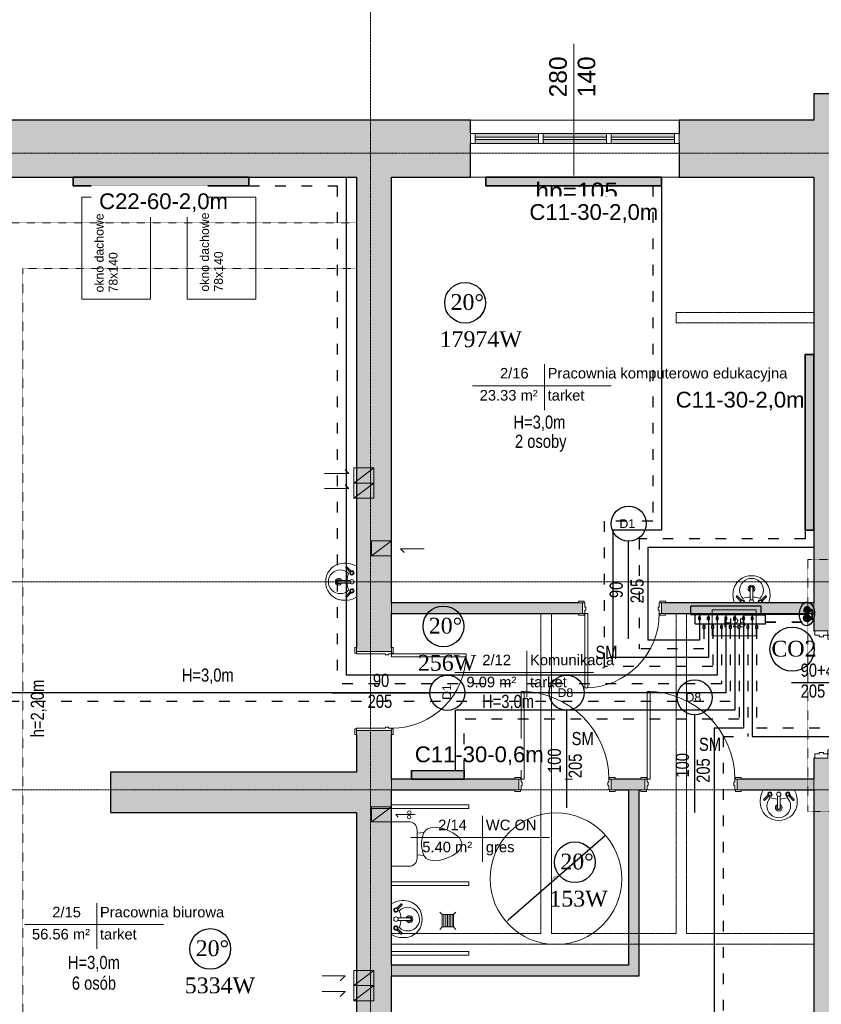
# Model space of a CAD drawing. Header units: inches. Extents: x -112469 to 885939, y -131046 to 286269.
# Tile 96 of 138: x 120788 to 129918, y -110309 to -99088. Entities that reach past the tile are written whole.
import ezdxf
from ezdxf.lldxf.tags import DXFTag

# ---------------------------------------------------------------- set-up
doc = ezdxf.new("R2010")
doc.units = ezdxf.units.IN
doc.header["$MEASUREMENT"] = 0
for name, pattern in [('ACAD_ISO03W100', [30, 12, -18]), ('Aligning Line 1_8_', [0.635, 0.3175, -0.3175]), ('Dash', [1.06, 0.53, -0.53]), ('Linia siatki', [0.9925, 0.47, -0.2175, 0.0875, -0.2175]), ('Ukryty', [0.714375, 0.47625, -0.238125])]:
    doc.linetypes.add(name, pattern=pattern)
for name, color, linetype, lineweight in [('_IS_CO grzejniki', 1, 'Continuous', 35), ('_IS_CO opis', 26, 'Continuous', 25), ('_IS_CO powrót', 5, 'ACAD_ISO03W100', 30), ('_IS_CO zasilenie', 1, 'Continuous', 30), ('_IS_CT powrot', 242, 'ACAD_ISO03W100', 35), ('_IS_CT zasilenie', 248, 'Continuous', 35), ('A-ANNO-DIMS', 251, 'Continuous', 9), ('A-AREA-IDEN', 251, 'Continuous', 9), ('A-DETL', 251, 'Continuous', 9), ('A-DETL-HDLN', 251, 'Ukryty', 9), ('A-DETL-MEDM', 251, 'Continuous', 25), ('A-DETL-THIN', 251, 'Continuous', 9), ('A-DOOR', 251, 'Continuous', 9), ('A-DOOR-FRAM', 251, 'Continuous', 18), ('A-GLAZ', 251, 'Continuous', 9), ('A-WALL', 251, 'Continuous', 9), ('A-WALL-PATT', 254, 'Continuous', 25), ('G-ANNO-TEXT', 251, 'Continuous', 9), ('I-WALL', 251, 'Continuous', 9), ('P-SANR-FIXT', 251, 'Continuous', 9), ('S-GRID', 251, 'Continuous', 9)]:
    doc.layers.add(name, color=color, linetype=linetype, lineweight=lineweight)
for name, color, linetype in [('IS_Armatura_Therm', 7, 'SOLID'), ('IS_Rozdzielacze_Powrót', 5, 'Dash'), ('IS_Rozdzielacze_Zasilanie', 1, 'SOLID')]:
    doc.layers.add(name, color=color, linetype=linetype)
doc.styles.add('Arial', font='arial.ttf', dxfattribs={"height": 25})
doc.styles.add('Arial_1', font='arial.ttf', dxfattribs={"height": 12})
doc.styles.add('Arial_3', font='arial.ttf', dxfattribs={"height": 15})
doc.styles.add('Arial_4', font='arial.ttf', dxfattribs={"width": 0.8, "height": 18})
doc.styles.add('Arial_5', font='arial.ttf', dxfattribs={"height": 20})
doc.styles.add('krzysiek', font='times.ttf')
tags = doc.linetypes.add('SOLID', pattern=[10, 10, 0]).pattern_tags.tags
tags[6:7] = [DXFTag(74, 4), DXFTag(75, 0), DXFTag(340, '0'), DXFTag(46, 0.0), DXFTag(50, 0.0), DXFTag(44, 0.0), DXFTag(45, 0.0)]
tags[4:5] = [DXFTag(74, 4), DXFTag(75, 0), DXFTag(340, '0'), DXFTag(46, 0.0), DXFTag(50, 0.0), DXFTag(44, 0.0), DXFTag(45, 0.0)]
doc.dimstyles.new('Średnica___2_5_mm_Arial', dxfattribs={"dimscale": 30.48, "dimtxt": 15.303891, "dimasz": 0.984252, "dimexe": 0.787402, "dimexo": 0, "dimgap": 0.492126, "dimtad": 1, "dimjust": 3, "dimdec": 1, "dimrnd": 0.5, "dimzin": 0, "dimdsep": 46, "dimtxsty": 'Arial_3', "dimsah": 1, "dimcen": 0.09, "dimdle": 0.787402, "dimazin": 0, "dimtfac": 1, "dimtdec": 4, "dimtix": 1, "dimtmove": 0, "dimatfit": 2, "dimfxl": 0, "dimtvp": 1, "dimtolj": 1, "dimtzin": 0, "dimarcsym": 0})

# ---------------------------------------------------------------- blocks, each defined once
blk = doc.blocks.new('Etyk_pom_1_mala - Etyk_pom_1_mala-219433-6_Poziom posadzka II pietra')
at = {"layer": 'A-AREA-IDEN'}
for p, q in [((-0.096, 0.144), (-0.096, -0.378)), ((-0.915, -0.101), (0.666, -0.101))]:
    blk.add_line(p, q, dxfattribs=at)
blk = doc.blocks.new('*D234')
at = {"layer": 'A-ANNO-DIMS', "color": 0, "lineweight": -2}
blk.add_line((189892, -12498), (188783, -13462), dxfattribs=at)
at = {"layer": 'A-ANNO-DIMS', "color": 0}
for points in [[(189873, -12521), (189866, -12514), (189892, -12498)], [(188780, -13458), (188786, -13466), (188760, -13482)]]:
    blk.add_solid(points, dxfattribs=at)
at = {"layer": 'Defpoints', "color": 0}
for p in [(189892, -12498), (188760, -13482)]:
    blk.add_point(p, dxfattribs=at)
at = {"layer": 'A-ANNO-DIMS', "color": 0, "insert": (189311, -12973), "char_height": 15, "attachment_point": 5, "rotation": 41.0025, "style": 'Arial_3', "bg_fill": 3, "box_fill_scale": 1.25, "bg_fill_color": 257, "bg_fill_transparency": 0}
blk.add_mtext('\\A1;ø1500.0', dxfattribs=at)
blk = doc.blocks.new('Lavabo mural - 05 - 440mm x 350mm-V2-6_Poziom posadzka II pietra')
at = {"layer": 'P-SANR-FIXT'}
for p, q in [((-17.2, -11), (-11.7, -5.6)), ((-16.1, -12.1), (-10.7, -6.7)), ((-1.5, -21.5), (-1.5, -7.1)), ((1.5, -21.5), (1.5, -7.1)), ((16.4, -12.1), (11, -6.7)), ((17.5, -11), (12, -5.6))]:
    blk.add_line(p, q, dxfattribs=at)
for centre, radius, start, end in [((5.3, -13.1), 26.4, 159.8825, 193.6351), ((0, -18.4), 13.5, 135.4629, 45.0556), ((-10.1, -5.1), 2.5, 152.7917, 180), ((-10.1, -5.1), 2.5, 180, 207.0533), ((-10.1, -5.1), 1.7, 139.9948, 180), ((-10.1, -5.1), 1.7, 180, 198.0596), ((-10.1, -5.1), 1.7, 198.0596, 360), ((-10.1, -5.1), 2.5, 242.9467, 0), ((-0.2, 16), 26.7, 249.1986, 267.1093), ((-10.1, -5.1), 1.7, 360, 40.0052), ((-10.1, -5.1), 2.5, 0, 27.2083), ((0, -5.1), 2.5, 152.7917, 180), ((0, -5.1), 2.5, 180, 0), ((-0.2, 16), 26.7, 273.5606, 291.3199), ((0, -5.1), 2.5, 0, 27.2083), ((10.4, -5.1), 2.5, 152.7917, 180), ((10.4, -5.1), 2.5, 180, 297.0533), ((10.4, -5.1), 1.7, 139.9919, 180), ((10.4, -5.1), 1.7, 180, 0), ((10.4, -5.1), 1.7, 0, 40.0081), ((10.4, -5.1), 2.5, 360, 27.2083), ((10.4, -5.1), 2.5, 332.9467, 360), ((-5.3, -13.1), 26.4, 346.3649, 20.1175), ((-0.6, -14.5), 20.4, 193.6351, 271.6558), ((0, -20.4), 3.86, 112.8828, 180), ((0, -20.4), 3.86, 180, 360), ((0, -20.4), 2.35, 129.6826, 180), ((0, -20.4), 2.35, 180, 360), ((0.6, -14.5), 20.4, 268.3442, 346.3649), ((0, -20.4), 3.86, 360, 67.1178), ((0, -20.4), 2.35, 360, 50.3185)]:
    blk.add_arc(centre, radius, start, end, dxfattribs=at)
for centre, major_axis, ratio, start_param, end_param in [((-16.6, -11.6), (-0.545, 0.545), 0.274309, 0, 3.141593), ((17, -11.6), (0.545, 0.545), 0.274309, 3.141593, 6.283185), ((0, -21.5), (-1.5, 0), 0.428525, 0, 3.141593)]:
    blk.add_ellipse(centre, major_axis=major_axis, ratio=ratio, start_param=start_param, end_param=end_param, dxfattribs=at)
blk = doc.blocks.new('wewnetrzne dwupanelowe - 100x210-634339-6_Poziom posadzka II pietra')
at = {"layer": 'A-DOOR'}
for p, q in [((-57.135, 8.3175), (-50.635, 8.3175)), ((-57.135, 6.3175), (-57.135, 8.3175)), ((-50.635, 6.3175), (-57.135, 6.3175)), ((-50.635, 8.3175), (-50.635, 6.3175)), ((50.635, 8.3175), (57.135, 8.3175)), ((50.635, 6.3175), (50.635, 8.3175)), ((57.135, 6.3175), (50.635, 6.3175)), ((57.135, 8.3175), (57.135, 6.3175)), ((-57.135, -5.6825), (-50.635, -5.6825)), ((-57.135, -7.6825), (-57.135, -5.6825)), ((-50.635, -7.6825), (-57.135, -7.6825)), ((-50.635, -5.6825), (-50.635, -7.6825)), ((50.635, -5.6825), (57.135, -5.6825)), ((50.635, -7.6825), (50.635, -5.6825)), ((57.135, -7.6825), (50.635, -7.6825)), ((57.135, -5.6825), (57.135, -7.6825))]:
    blk.add_line(p, q, dxfattribs=at)
at = {"layer": 'A-DOOR', "lineweight": 18}
for p, q in [((46.5, -5.6825), (50, -5.6825)), ((46.5, -105.6825), (46.5, -5.6825)), ((50, -5.6825), (50, -105.6825)), ((50, -105.6825), (46.5, -105.6825))]:
    blk.add_line(p, q, dxfattribs=at)
at = {"layer": 'A-DOOR'}
blk.add_arc((50, -5.6825), 100, 180, 270, dxfattribs=at)
at = {"layer": 'A-DOOR-FRAM'}
for p, q in [((-52.5, 6.3175), (-50, 6.3175)), ((-52.5, -5.6825), (-52.5, 6.3175)), ((-50, 6.3175), (-50, 1.31)), ((-50, 1.31), (-48.73, 1.31)), ((-48.73, 1.31), (-48.73, -2.1825)), ((48.73, 1.31), (50, 1.31)), ((48.73, -2.1825), (48.73, 1.31)), ((50, 6.3175), (52.5, 6.3175)), ((50, 1.31), (50, 6.3175)), ((52.5, 6.3175), (52.5, -5.6825)), ((-50, -5.6825), (-52.5, -5.6825)), ((-50, -2.1825), (-50, -5.6825)), ((-48.73, -2.1825), (-50, -2.1825)), ((50, -2.1825), (48.73, -2.1825)), ((50, -5.6825), (50, -2.1825)), ((52.5, -5.6825), (50, -5.6825))]:
    blk.add_line(p, q, dxfattribs=at)
blk = doc.blocks.new('Lavabo mural - 05 - 440mm x 350mm-346807-6_Poziom posadzka II pietra')
at = {"layer": 'P-SANR-FIXT'}
for p, q in [((-17.2, -11), (-11.7, -5.6)), ((-16.1, -12.1), (-10.7, -6.7)), ((-1.5, -21.5), (-1.5, -7.1)), ((1.5, -21.5), (1.5, -7.1)), ((16.4, -12.1), (11, -6.7)), ((17.5, -11), (12, -5.6))]:
    blk.add_line(p, q, dxfattribs=at)
for centre, radius, start, end in [((5.3, -13.1), 26.4, 150.3649, 193.6351), ((-5.3, -13.1), 26.4, 346.3649, 29.6351), ((0, -18.4), 13.5, 135.4629, 45.0556), ((-10.1, -5.1), 2.5, 0, 180), ((-10.1, -5.1), 2.5, 180, 207.0533), ((-10.1, -5.1), 1.7, 360, 180), ((-10.1, -5.1), 1.7, 180, 198.0596), ((-10.1, -5.1), 1.7, 198.0596, 360), ((-10.1, -5.1), 2.5, 242.9467, 0), ((-0.2, 16), 26.7, 249.1986, 267.1093), ((0, -5.1), 2.5, 0, 180), ((0, -5.1), 2.5, 180, 0), ((-0.2, 16), 26.7, 273.5606, 291.3199), ((10.4, -5.1), 2.5, 360, 180), ((10.4, -5.1), 2.5, 180, 297.0533), ((10.4, -5.1), 1.7, 0, 180), ((10.4, -5.1), 1.7, 180, 0), ((10.4, -5.1), 2.5, 332.9467, 360), ((-0.6, -14.5), 20.4, 193.6351, 271.6558), ((0, -20.4), 3.86, 112.8828, 180), ((0, -20.4), 3.86, 180, 360), ((0, -20.4), 2.35, 129.6826, 180), ((0, -20.4), 2.35, 180, 360), ((0.6, -14.5), 20.4, 268.3442, 346.3649), ((0, -20.4), 3.86, 360, 67.1178), ((0, -20.4), 2.35, 360, 50.3185)]:
    blk.add_arc(centre, radius, start, end, dxfattribs=at)
for centre, major_axis, ratio, start_param, end_param in [((-16.6, -11.6), (-0.545, 0.545), 0.274309, 0, 3.141593), ((17, -11.6), (0.545, 0.545), 0.274309, 3.141593, 6.283185), ((0, -21.5), (-1.5, 0), 0.428525, 0, 3.141593)]:
    blk.add_ellipse(centre, major_axis=major_axis, ratio=ratio, start_param=start_param, end_param=end_param, dxfattribs=at)
blk = doc.blocks.new('Muszla klozetowa domowa - 3D - Muszla klozetowa domowa - 3D-412173-6_Poziom posadzka II pietra')
at = {"layer": 'P-SANR-FIXT'}
for p, q in [((-13, 20.3), (-9.5, 25.4)), ((-9.5, 25.4), (-7, 27.9)), ((-7, 27.9), (-4.8, 29.2)), ((-4.8, 29.2), (-1.3, 30.5)), ((-1.3, 30.5), (1.3, 30.5)), ((1.3, 30.5), (4.8, 29.2)), ((4.8, 29.2), (7, 27.9)), ((7, 27.9), (9.5, 25.4)), ((9.5, 25.4), (13, 20.3)), ((-17.2, 10.2), (-15.4, 15.2)), ((-15.4, 15.2), (-13, 20.3)), ((13, 20.3), (15.4, 15.2)), ((15.4, 15.2), (17.2, 10.2)), ((-19.1, 0), (-18.6, 5.1)), ((-18.6, 5.1), (-17.2, 10.2)), ((17.2, 10.2), (18.6, 5.1)), ((18.6, 5.1), (19.1, 0)), ((-18.8, -2.5), (-19.1, 0)), ((-18.4, -5.1), (-18.8, -2.5)), ((-17.7, -7.6), (-18.4, -5.1)), ((-16.3, -10.2), (-17.7, -7.6)), ((-13.2, -12.7), (-16.3, -10.2)), ((16.3, -10.2), (13.2, -12.7)), ((17.7, -7.6), (16.3, -10.2)), ((18.4, -5.1), (17.7, -7.6)), ((18.8, -2.5), (18.4, -5.1)), ((19.1, 0), (18.8, -2.5)), ((15.9, -20.4), (-15.9, -20.4)), ((-9.7, -14), (-13.2, -12.7)), ((-12.3, -20.4), (-13.2, -12.7)), ((-2.5, -15.2), (-9.7, -14)), ((2.5, -15.2), (-2.5, -15.2)), ((9.7, -14), (2.5, -15.2)), ((13.2, -12.7), (9.7, -14)), ((12.3, -20.4), (13.2, -12.7)), ((-25.3, -29.8), (-25.3, -49.5)), ((25.3, -49.5), (25.3, -29.8))]:
    blk.add_line(p, q, dxfattribs=at)
for centre, start, end in [((-15.9, -29.8), 90, 180), ((15.9, -29.8), 0, 90)]:
    blk.add_arc(centre, 9.46, start, end, dxfattribs=at)
blk = doc.blocks.new('Drzwi-korytarz-niesymetryczne-wpuszczane - 1350 x 2000mm-590928-6_Poziom posadzka II pietra')
at = {"layer": 'A-DOOR', "lineweight": 18}
for p, q in [((-63, 6.365), (-67.5, 6.365)), ((-67.5, 6.365), (-67.5, -83.635)), ((-63, -83.635), (-63, 6.365)), ((63, 6.365), (67.5, 6.365)), ((63, -38.635), (63, 6.365)), ((67.5, 6.365), (67.5, -38.635)), ((67.5, -38.635), (63, -38.635)), ((-67.5, -83.635), (-63, -83.635))]:
    blk.add_line(p, q, dxfattribs=at)
at = {"layer": 'A-DOOR'}
for centre, radius, start, end in [((-67.5, 6.365), 90, 270, 360), ((67.5, 6.365), 45, 180, 270)]:
    blk.add_arc(centre, radius, start, end, dxfattribs=at)
at = {"layer": 'A-DOOR-FRAM'}
for p, q in [((-72.5, 21.365), (-67.5, 21.365)), ((-72.5, 6.365), (-72.5, 21.365)), ((-67.5, 21.365), (-67.5, 16.44375)), ((-67.5, 16.44375), (-65.9125, 16.44375)), ((-67.5, 11.34125), (-67.5, 6.365)), ((-65.9125, 11.34125), (-67.5, 11.34125)), ((-65.9125, 16.44375), (-65.9125, 11.34125)), ((65.9125, 16.44375), (67.5, 16.44375)), ((65.9125, 11.34125), (65.9125, 16.44375)), ((67.5, 11.34125), (65.9125, 11.34125)), ((67.5, 21.365), (72.5, 21.365)), ((67.5, 16.44375), (67.5, 21.365)), ((67.5, 6.365), (67.5, 11.34125)), ((72.5, 21.365), (72.5, 6.365)), ((-67.5, 6.365), (-72.5, 6.365)), ((72.5, 6.365), (67.5, 6.365))]:
    blk.add_line(p, q, dxfattribs=at)
blk = doc.blocks.new('Aluminum_2 szybowe - 160x140 wymiana-V1-6_Poziom posadzka II pietra')
at = {"layer": 'A-GLAZ'}
h = blk.add_hatch(color=256, dxfattribs=at)
h.paths.add_polyline_path([(-59.7, 8.7), (-59.7, 13.2), (-132.1, 13.2), (-132.1, 8.7)])
h.paths.add_polyline_path([(-59.7, 15.7), (-59.7, 20.2), (-132.1, 20.2), (-132.1, 15.7)])
h = blk.add_hatch(color=256, dxfattribs=at)
h.paths.add_polyline_path([(17.8, 8.7), (17.8, 13.2), (-54.6, 13.2), (-54.6, 8.7)])
h.paths.add_polyline_path([(17.8, 15.7), (17.8, 20.2), (-54.6, 20.2), (-54.6, 15.7)])
at = {"layer": 'A-GLAZ', "lineweight": 18}
for p, q in [((-132.1, 20.2), (-137.2, 20.2)), ((-137.2, 20.2), (-137.2, 8.7)), ((-132.1, 8.7), (-132.1, 20.2)), ((-59.7, 15.7), (-132.1, 15.7)), ((-132.1, 15.7), (-132.1, 13.2)), ((-132.1, 13.2), (-59.7, 13.2)), ((-54.6, 20.2), (-59.7, 20.2)), ((-59.7, 20.2), (-59.7, 8.7)), ((-59.7, 13.2), (-59.7, 15.7)), ((-54.6, 8.7), (-54.6, 20.2)), ((17.8, 15.7), (-54.6, 15.7)), ((-54.6, 15.7), (-54.6, 13.2)), ((-54.6, 13.2), (17.8, 13.2)), ((22.8, 20.2), (17.8, 20.2)), ((17.8, 20.2), (17.8, 8.7)), ((17.8, 13.2), (17.8, 15.7)), ((22.8, 8.7), (22.8, 20.2)), ((-137.2, 8.7), (-132.1, 8.7)), ((-59.7, 8.7), (-54.6, 8.7)), ((17.8, 8.7), (22.8, 8.7))]:
    blk.add_line(p, q, dxfattribs=at)
at = {"layer": 'A-GLAZ'}
for p, q in [((-132.1, 20.2), (-59.7, 20.2)), ((-54.6, 20.2), (17.8, 20.2)), ((-59.7, 8.7), (-132.1, 8.7)), ((17.8, 8.7), (-54.6, 8.7))]:
    blk.add_line(p, q, dxfattribs=at)
blk = doc.blocks.new('Drzwi-wewnętrzne-jednoskrzydłowe-dwupanelowe-drewniane - 900 x 2100mm-613824-6_Poziom posadzka II pietra')
at = {"layer": 'A-DOOR'}
for p, q in [((-49.635, 22.3175), (-43.135, 22.3175)), ((-49.635, 20.3175), (-49.635, 22.3175)), ((-43.135, 20.3175), (-49.635, 20.3175)), ((-43.135, 22.3175), (-43.135, 20.3175)), ((43.135, 22.3175), (49.635, 22.3175)), ((43.135, 20.3175), (43.135, 22.3175)), ((49.635, 20.3175), (43.135, 20.3175)), ((49.635, 22.3175), (49.635, 20.3175)), ((-49.635, -19.6825), (-43.135, -19.6825)), ((-49.635, -21.6825), (-49.635, -19.6825)), ((-43.135, -21.6825), (-49.635, -21.6825)), ((-43.135, -19.6825), (-43.135, -21.6825)), ((43.135, -19.6825), (49.635, -19.6825)), ((43.135, -21.6825), (43.135, -19.6825)), ((49.635, -21.6825), (43.135, -21.6825)), ((49.635, -19.6825), (49.635, -21.6825))]:
    blk.add_line(p, q, dxfattribs=at)
at = {"layer": 'A-DOOR', "lineweight": 18}
for p, q in [((39, -19.6825), (42.5, -19.6825)), ((39, -104.6825), (39, -19.6825)), ((42.5, -19.6825), (42.5, -104.6825)), ((42.5, -104.6825), (39, -104.6825))]:
    blk.add_line(p, q, dxfattribs=at)
at = {"layer": 'A-DOOR'}
blk.add_arc((42.5, -19.6825), 85, 180, 270, dxfattribs=at)
at = {"layer": 'A-DOOR-FRAM'}
for p, q in [((-45, 20.3175), (-42.5, 20.3175)), ((-45, -19.6825), (-45, 20.3175)), ((-42.5, 20.3175), (-42.5, -12.69)), ((42.5, 20.3175), (45, 20.3175)), ((42.5, -12.69), (42.5, 20.3175)), ((45, 20.3175), (45, -19.6825)), ((-42.5, -19.6825), (-45, -19.6825)), ((-42.5, -12.69), (-41.23, -12.69)), ((-42.5, -16.1825), (-42.5, -19.6825)), ((-41.23, -16.1825), (-42.5, -16.1825)), ((-41.23, -12.69), (-41.23, -16.1825)), ((41.23, -12.69), (42.5, -12.69)), ((41.23, -16.1825), (41.23, -12.69)), ((42.5, -16.1825), (41.23, -16.1825)), ((42.5, -19.6825), (42.5, -16.1825)), ((45, -19.6825), (42.5, -19.6825))]:
    blk.add_line(p, q, dxfattribs=at)
blk = doc.blocks.new('Drzwi-wewnętrzne-jednoskrzydłowe-dwupanelowe-drewniane - 900 x 2100mm-634583-6_Poziom posadzka II pietra')
at = {"layer": 'A-DOOR', "lineweight": 18}
for p, q in [((42.5, 90.7), (39, 90.7)), ((39, 90.7), (39, 5.7)), ((42.5, 5.7), (42.5, 90.7)), ((39, 5.7), (42.5, 5.7))]:
    blk.add_line(p, q, dxfattribs=at)
at = {"layer": 'A-DOOR'}
for p, q in [((-43.1, 7.7), (-49.6, 7.7)), ((-49.6, 7.7), (-49.6, 5.7)), ((-49.6, 5.7), (-43.1, 5.7)), ((-43.1, 5.7), (-43.1, 7.7)), ((49.6, 7.7), (43.1, 7.7)), ((43.1, 7.7), (43.1, 5.7)), ((43.1, 5.7), (49.6, 5.7)), ((49.6, 5.7), (49.6, 7.7)), ((-43.1, -6.3), (-49.6, -6.3)), ((-49.6, -6.3), (-49.6, -8.3)), ((-49.6, -8.3), (-43.1, -8.3)), ((-43.1, -8.3), (-43.1, -6.3)), ((49.6, -6.3), (43.1, -6.3)), ((43.1, -6.3), (43.1, -8.3)), ((43.1, -8.3), (49.6, -8.3)), ((49.6, -8.3), (49.6, -6.3))]:
    blk.add_line(p, q, dxfattribs=at)
blk.add_arc((42.5, 5.7), 85, 90, 180, dxfattribs=at)
at = {"layer": 'A-DOOR-FRAM'}
for p, q in [((-42.5, 5.7), (-45, 5.7)), ((-45, 5.7), (-45, -6.3)), ((-42.5, 2.2), (-42.5, 5.7)), ((-41.2, 2.2), (-42.5, 2.2)), ((-41.2, -1.3), (-41.2, 2.2)), ((42.5, 2.2), (41.2, 2.2)), ((41.2, 2.2), (41.2, -1.3)), ((42.5, 5.7), (42.5, 2.2)), ((45, 5.7), (42.5, 5.7)), ((45, -6.3), (45, 5.7)), ((-45, -6.3), (-42.5, -6.3)), ((-42.5, -6.3), (-42.5, -1.3)), ((-42.5, -1.3), (-41.2, -1.3)), ((41.2, -1.3), (42.5, -1.3)), ((42.5, -1.3), (42.5, -6.3)), ((42.5, -6.3), (45, -6.3))]:
    blk.add_line(p, q, dxfattribs=at)
blk = doc.blocks.new('2 PIĘTRO')
at = {"layer": 'A-WALL-PATT', "lineweight": 9}
h = blk.add_hatch(color=251, dxfattribs=at)
h.paths.add_polyline_path([(192263.54, -20075.71), (192723.54, -20075.71), (192723.54, -11615.71), (192263.54, -11615.71), (192263.54, -19425.71)])
h.paths.add_polyline_path([(192263.54, -10165.71), (192723.54, -10165.71), (192723.54, -4045.71), (192263.54, -4045.71), (192263.54, -10160.72)])
for points in [[(187053.54, -4995.71), (187053.54, -4345.71), (182213.54, -4345.71), (182213.54, -4995.71), (184767.22, -4995.71)], [(187053.54, -12235.71), (187053.54, -11775.71), (184253.54, -11775.71), (184253.54, -12235.71), (186430.1, -12235.71)], [(190273.54, -14095.71), (190273.54, -11975.71), (190153.54, -11975.71), (190153.54, -14095.71)], [(187453.54, -14095.71), (190153.54, -14095.71), (190153.54, -13975.71), (187453.54, -13975.71)]]:
    blk.add_hatch(color=251, dxfattribs=at).paths.add_polyline_path(points)
h = blk.add_hatch(color=251, dxfattribs=at)
h.paths.add_polyline_path([(191418.71, -4995.71), (192263.54, -4995.71), (192263.54, -4345.71), (190728.14, -4345.71), (190728.14, -4995.71)])
h.paths.add_polyline_path([(188182.12, -4995.71), (188353.54, -4995.71), (188353.54, -4345.71), (187053.54, -4345.71), (187053.54, -4995.71), (187453.54, -4995.71)])
h = blk.add_hatch(color=251, dxfattribs=at)
h.paths.add_polyline_path([(187453.54, -19425.71), (187453.54, -11300.71), (187053.54, -11300.71), (187053.54, -19425.71), (187123.54, -19425.71)])
h.paths.add_polyline_path([(187453.54, -10400.71), (187453.54, -4995.71), (187053.54, -4995.71), (187053.54, -10400.71), (187418.54, -10400.71)])
h = blk.add_hatch(color=251, dxfattribs=at)
h.paths.add_polyline_path([(191418.71, -9965.71), (192263.54, -9965.71), (192263.54, -9845.71), (190528.54, -9845.71), (190528.54, -9965.71), (190574.89, -9965.71)])
h.paths.add_polyline_path([(188092.97, -9965.71), (189628.54, -9965.71), (189628.54, -9845.71), (187453.54, -9845.71), (187453.54, -9965.71)])
h = blk.add_hatch(color=251, dxfattribs=at)
h.paths.add_polyline_path([(189953.54, -11975.71), (190338.54, -11975.71), (190338.54, -11855.71), (189953.54, -11855.71), (189953.54, -11925.63)])
h.paths.add_polyline_path([(192263.54, -11975.71), (192263.54, -11855.71), (191388.54, -11855.71), (191388.54, -11975.71), (191434.89, -11975.71)])
h.paths.add_polyline_path([(188857.19, -11975.71), (188903.54, -11975.71), (188903.54, -11855.71), (187453.54, -11855.71), (187453.54, -11975.71), (188092.97, -11975.71)])
at = {"layer": 'A-DETL', "color": 251, "linetype": 'Aligning Line 1_8_'}
for p, q in [((182733.54, -5515.71), (187053.54, -5515.71)), ((183253.54, -6035.71), (183253.54, -18385.71)), ((183253.54, -6035.71), (187053.54, -6035.71))]:
    blk.add_line(p, q, dxfattribs=at)
at = {"layer": 'A-DETL', "color": 251, "lineweight": 18}
for p, q in [((186688.47, -8371.74), (186968.47, -8371.74)), ((186968.47, -8371.74), (186926.05, -8329.31)), ((187253.54, -8307.8), (187023.54, -8479.88)), ((187023.54, -8307.8), (187023.54, -8479.88)), ((187253.54, -8307.8), (187023.54, -8307.8)), ((187253.54, -8479.88), (187253.54, -8307.8)), ((186968.47, -8543.83), (186926.05, -8501.4)), ((187253.54, -8479.88), (187023.54, -8651.97)), ((187023.54, -8479.88), (187023.54, -8651.97)), ((187253.54, -8479.88), (187023.54, -8479.88)), ((187253.54, -8479.88), (187023.54, -8479.88)), ((187253.54, -8651.97), (187253.54, -8479.88)), ((186688.47, -8543.83), (186968.47, -8543.83)), ((187253.54, -8651.97), (187023.54, -8651.97)), ((187453.54, -9138.01), (187223.54, -9310.1)), ((187223.54, -9138.01), (187223.54, -9310.1)), ((187453.54, -9138.01), (187223.54, -9138.01)), ((187453.54, -9310.1), (187453.54, -9138.01)), ((187453.54, -9310.1), (187223.54, -9310.1)), ((187553.72, -9230.11), (187596.15, -9272.53)), ((187826.84, -9230.11), (187553.72, -9230.11)), ((187553.72, -9230.11), (187826.84, -9230.11)), ((187453.54, -12169.35), (187223.54, -12341.44)), ((187223.54, -12169.35), (187223.54, -12341.44)), ((187453.54, -12169.35), (187223.54, -12169.35)), ((187453.54, -12341.44), (187453.54, -12169.35)), ((187453.54, -12341.44), (187223.54, -12341.44)), ((187223.54, -12341.44), (187453.54, -12341.44)), ((187502.06, -12259.2), (187530.34, -12287.48)), ((187502.06, -12259.2), (187722.06, -12259.2)), ((186663.54, -14095.71), (186923.54, -14095.71)), ((186923.54, -14095.71), (186866.98, -14152.28)), ((187253.54, -14035.71), (187023.54, -14207.8)), ((187023.54, -14035.71), (187023.54, -14207.8)), ((187253.54, -14035.71), (187023.54, -14035.71)), ((187253.54, -14207.8), (187253.54, -14035.71)), ((187253.54, -14207.8), (187023.54, -14379.88)), ((187023.54, -14207.8), (187023.54, -14379.88)), ((187253.54, -14207.8), (187023.54, -14207.8)), ((187253.54, -14207.8), (187023.54, -14207.8)), ((187253.54, -14379.88), (187253.54, -14207.8)), ((186663.54, -14275.71), (186923.54, -14275.71)), ((186923.54, -14275.71), (186866.98, -14332.28)), ((187253.54, -14379.88), (187023.54, -14379.88))]:
    blk.add_line(p, q, dxfattribs=at)
at = {"layer": 'A-DETL', "color": 251, "linetype": 'Aligning Line 1_8_', "lineweight": 18}
for p, q in [((194873.54, -9350.71), (192196.33, -9350.71)), ((192196.33, -9350.71), (192196.33, -12225.41)), ((192196.33, -12225.41), (198833.49, -12225.41))]:
    blk.add_line(p, q, dxfattribs=at)
at = {"layer": 'A-DETL', "color": 251, "lineweight": 18}
for centre in [(187655.43, -12235.71), (187654.2, -12287.22)]:
    blk.add_circle(centre, 20, dxfattribs=at)
at = {"layer": 'A-DETL-HDLN', "color": 251}
for p, q in [((190693.54, -6535.71), (190693.54, -6655.71)), ((192263.54, -6535.71), (190693.54, -6535.71)), ((190693.54, -6655.71), (192263.54, -6655.71)), ((190693.54, -9965.71), (190693.54, -13615.71)), ((190813.54, -9965.71), (190813.54, -13615.71)), ((189513.54, -11855.71), (189428.54, -11855.71)), ((189153.54, -13615.71), (187453.54, -13615.71)), ((190693.54, -13615.71), (189273.54, -13615.71)), ((190813.54, -13615.71), (192263.54, -13615.71)), ((187453.54, -13735.71), (192263.54, -13735.71)), ((190273.54, -14095.71), (190273.54, -13975.71))]:
    blk.add_line(p, q, dxfattribs=at)
at = {"layer": 'A-DETL-MEDM', "color": 251}
for p, q in [((190153.54, -10253.92), (190153.54, -9143.92)), ((192008.54, -10753.92), (193118.54, -10753.92)), ((186778.54, -10871.04), (187888.54, -10871.04)), ((189448.87, -12180.71), (189448.87, -11070.71)), ((190906.47, -12233.64), (190906.47, -11123.64))]:
    blk.add_line(p, q, dxfattribs=at)
for centre in [(190153.54, -8943.92), (188088.54, -10871.04), (189448.87, -10870.71), (190906.47, -10923.64)]:
    blk.add_circle(centre, 200, dxfattribs=at)
at = {"layer": 'A-DETL-THIN', "color": 251}
for p, q in [((189528.87, -4975.71), (189528.87, -3475.71)), ((183926.51, -6383.12), (183926.51, -5223.12)), ((183926.51, -5223.12), (184706.51, -5223.12)), ((184706.51, -5223.12), (184706.51, -6383.12)), ((185126.51, -6383.12), (185126.51, -5223.12)), ((185126.51, -5223.12), (185906.51, -5223.12)), ((185906.51, -5223.12), (185906.51, -6383.12)), ((184706.51, -6383.12), (183926.51, -6383.12)), ((185906.51, -6383.12), (185126.51, -6383.12)), ((191106.47, -10223.47), (191106.47, -9923.47)), ((191106.47, -9923.47), (191606.47, -9923.47)), ((191606.47, -9923.47), (191606.47, -10223.47)), ((191606.47, -10223.47), (191106.47, -10223.47)), ((188333.54, -12188.19), (187223.54, -12188.19)), ((187453.54, -12148.19), (188333.54, -12148.19)), ((188333.54, -12148.19), (188333.54, -12188.19)), ((187453.54, -13025.6), (188333.54, -13025.6)), ((188333.54, -13065.6), (187453.54, -13065.6)), ((188333.54, -13025.6), (188333.54, -13065.6)), ((188030.38, -13398.21), (188002.1, -13369.93)), ((188030.38, -13538.81), (188030.38, -13398.21)), ((188030.38, -13398.21), (188158.6, -13398.21)), ((188050.38, -13398.21), (188050.38, -13538.81)), ((188070.38, -13398.21), (188070.38, -13538.81)), ((188090.38, -13398.21), (188090.38, -13538.81)), ((188110.38, -13398.21), (188110.38, -13538.81)), ((188130.38, -13398.21), (188130.38, -13538.81)), ((188150.38, -13398.21), (188150.38, -13538.81)), ((188158.6, -13398.21), (188186.89, -13369.93)), ((188158.6, -13398.21), (188158.6, -13538.81)), ((188030.38, -13538.81), (188002.1, -13567.1)), ((188158.6, -13538.81), (188030.38, -13538.81)), ((188158.6, -13538.81), (188186.89, -13567.1)), ((187453.54, -13860.6), (187453.54, -13820.6)), ((187453.54, -13820.6), (188333.54, -13820.6)), ((188333.54, -13860.6), (187453.54, -13860.6)), ((188333.54, -13820.6), (188333.54, -13860.6))]:
    blk.add_line(p, q, dxfattribs=at)
at = {"layer": 'A-WALL', "color": 251, "lineweight": 25}
for p, q in [((192263.54, -4045.71), (192263.54, -4345.71)), ((193098.54, -4045.71), (192263.54, -4045.71)), ((188353.54, -4345.71), (181533.54, -4345.71)), ((188353.54, -4495.71), (188353.54, -4345.71)), ((190728.14, -4345.71), (190728.14, -4495.71)), ((192263.54, -4345.71), (190728.14, -4345.71)), ((188353.54, -4995.71), (188353.54, -4610.01)), ((190728.14, -4610.01), (190728.14, -4995.71)), ((182213.54, -4995.71), (187053.54, -4995.71)), ((187453.54, -4995.71), (188353.54, -4995.71)), ((190728.14, -4995.71), (192263.54, -4995.71)), ((192263.54, -4995.71), (192263.54, -9845.71)), ((189582.19, -9845.71), (187453.54, -9845.71)), ((192263.54, -9845.71), (190574.89, -9845.71)), ((187453.54, -9965.71), (189582.19, -9965.71)), ((190574.89, -9965.71), (192263.54, -9965.71)), ((192263.54, -9965.71), (192263.54, -10165.71)), ((192263.54, -10165.71), (192273.54, -10165.71)), ((192263.54, -11615.71), (192263.54, -11855.71)), ((192273.54, -11615.71), (192263.54, -11615.71)), ((184253.54, -11775.71), (184253.54, -12235.71)), ((187053.54, -11775.71), (184253.54, -11775.71)), ((188857.19, -11855.71), (187453.54, -11855.71)), ((190292.19, -11855.71), (189999.89, -11855.71)), ((192263.54, -11855.71), (191434.89, -11855.71)), ((187453.54, -11975.71), (188857.19, -11975.71)), ((189999.89, -11975.71), (190153.54, -11975.71)), ((190153.54, -11975.71), (190153.54, -13975.71)), ((190273.54, -14095.71), (190273.54, -11975.71)), ((190273.54, -11975.71), (190292.19, -11975.71)), ((191434.89, -11975.71), (192263.54, -11975.71)), ((192263.54, -11975.71), (192263.54, -19425.71)), ((184253.54, -12235.71), (187053.54, -12235.71)), ((190153.54, -13975.71), (187453.54, -13975.71)), ((187453.54, -14095.71), (190273.54, -14095.71))]:
    blk.add_line(p, q, dxfattribs=at)
at = {"layer": 'A-WALL', "color": 251}
for p, q in [((188353.54, -4345.71), (190728.14, -4345.71)), ((190728.14, -4995.71), (188353.54, -4995.71)), ((187453.54, -9845.71), (187453.54, -9965.71)), ((192263.54, -9965.71), (192263.54, -9845.71)), ((187453.54, -11855.71), (187453.54, -11975.71)), ((192263.54, -11975.71), (192263.54, -11855.71)), ((187453.54, -13975.71), (187453.54, -14095.71))]:
    blk.add_line(p, q, dxfattribs=at)
at = {"layer": 'I-WALL', "color": 251, "lineweight": 25}
for p, q in [((187053.54, -4995.71), (187053.54, -10354.36)), ((187453.54, -9845.71), (187453.54, -4995.71)), ((187453.54, -10354.36), (187453.54, -9965.71)), ((187053.54, -11347.06), (187053.54, -11775.71)), ((187453.54, -11855.71), (187453.54, -11347.06)), ((187453.54, -13975.71), (187453.54, -11975.71)), ((187053.54, -12235.71), (187053.54, -19425.71)), ((187453.54, -19425.71), (187453.54, -14095.71))]:
    blk.add_line(p, q, dxfattribs=at)
at = {"layer": 'S-GRID', "color": 251, "linetype": 'Linia siatki'}
for p, q in [((187213.54, -349.63), (187213.54, -23392.42)), ((178601.56, -4720.71), (213831.77, -4720.71)), ((178601.56, -9605.71), (213831.77, -9605.71)), ((178601.56, -11975.71), (213831.77, -11975.71))]:
    blk.add_line(p, q, dxfattribs=at)
at = {"layer": 'A-AREA-IDEN', "color": 251, "xscale": 999.9999999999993, "yscale": 999.9999999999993, "zscale": 999.9999999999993}
for p in [(189290.54, -7270.23), (189089.64, -10537.77), (188586.8, -12418.13), (184191.28, -13411.82)]:
    blk.add_blockref('Etyk_pom_1_mala - Etyk_pom_1_mala-219433-6_Poziom posadzka II pietra', p, dxfattribs=at)
at = {"layer": 'A-DOOR', "color": 251, "xscale": 10, "yscale": 10, "zscale": 10}
for name, p, rotation in [('Drzwi-wewnętrzne-jednoskrzydłowe-dwupanelowe-drewniane - 900 x 2100mm-634583-6_Poziom posadzka II pietra', (190078.54, -9908.88), 180), ('Drzwi-korytarz-niesymetryczne-wpuszczane - 1350 x 2000mm-590928-6_Poziom posadzka II pietra', (192487.19, -10890.71), 89.99999999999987), ('Drzwi-wewnętrzne-jednoskrzydłowe-dwupanelowe-drewniane - 900 x 2100mm-613824-6_Poziom posadzka II pietra', (187256.72, -10850.71), 89.99999999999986), ('wewnetrzne dwupanelowe - 100x210-634339-6_Poziom posadzka II pietra', (189428.54, -11912.53), 180), ('wewnetrzne dwupanelowe - 100x210-634339-6_Poziom posadzka II pietra', (190863.54, -11912.53), 180)]:
    blk.add_blockref(name, p, dxfattribs=dict(at, rotation=rotation))
at = {"layer": 'A-GLAZ', "color": 251, "xscale": 10, "yscale": 10, "zscale": 10}
for p in [(189725.14, -4697.26), (190499.74, -4697.26)]:
    blk.add_blockref('Aluminum_2 szybowe - 160x140 wymiana-V1-6_Poziom posadzka II pietra', p, dxfattribs=at)
at = {"layer": 'P-SANR-FIXT', "color": 251, "xscale": 10, "yscale": 10, "zscale": 10}
for name, p, rotation in [('Lavabo mural - 05 - 440mm x 350mm-346807-6_Poziom posadzka II pietra', (187053.54, -9605.71), 269.9999999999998), ('Lavabo mural - 05 - 440mm x 350mm-V2-6_Poziom posadzka II pietra', (191553.54, -9885.71), 180), ('Muszla klozetowa domowa - 3D - Muszla klozetowa domowa - 3D-412173-6_Poziom posadzka II pietra', (187948.24, -12594.84), 269.9999999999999), ('Lavabo mural - 05 - 440mm x 350mm-346807-6_Poziom posadzka II pietra', (187453.54, -13450.39), 90.0000000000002)]:
    blk.add_blockref(name, p, dxfattribs=dict(at, rotation=rotation))
blk.add_blockref('Lavabo mural - 05 - 440mm x 350mm-346807-6_Poziom posadzka II pietra', (191863.54, -11975.71), dxfattribs=at)
at = {"layer": 'A-AREA-IDEN', "color": 251, "char_height": 120, "attachment_point": 1, "style": 'Arial_1'}
for s, insert, width in [('2/16', (188688.63, -7168.52), 424.8944), ('Pracownia komputerowo edukacyjna', (189231.41, -7168.52), 3535.4419), ('23.33 m²', (188457.27, -7420.23), 857.8056), ('tarket', (189231.41, -7420.23), 553.1644), ('2/12', (188487.73, -10436.05), 424.8944), ('Komunikacja', (189030.52, -10436.05), 1242.6156), ('9.09 m²', (188306.37, -10687.76), 737.5525), ('tarket', (189030.52, -10687.76), 553.1644), ('2/14', (187984.89, -12316.42), 424.8944), ('WC ON', (188527.68, -12316.42), 769.62), ('5.40 m²', (187803.53, -12568.13), 737.5525), ('gres', (188527.68, -12568.13), 424.8944), ('2/15', (183589.37, -13310.1), 424.8944), ('Pracownia biurowa', (184132.15, -13310.1), 1819.8306), ('56.56 m²', (183358.01, -13561.81), 857.8056), ('tarket', (184132.15, -13561.81), 553.1644)]:
    blk.add_mtext(s, dxfattribs=dict(at, insert=insert, width=width))
at = {"layer": 'G-ANNO-TEXT', "color": 251, "attachment_point": 1, "rotation": 90}
for s, insert, char_height, width, style in [('280', (189249.45, -4084.41), 200, 577.215, 'Arial_5'), ('140', (189573.57, -4084.41), 200, 577.215, 'Arial_5'), ('okno dachowe ', (184073.61, -6308.14), 100, 1130.3794, 'Arial_3'), ('okno dachowe ', (185273.61, -6298.14), 100, 1130.3794, 'Arial_3'), ('78x140', (184232.36, -6308.14), 100, 561.1812, 'Arial_3'), ('78x140', (185432.36, -6298.14), 100, 561.1812, 'Arial_3'), ('205', (190175.16, -9851.16), 150, 432.9112, 'Arial_4'), ('90', (189937.04, -9791.63), 150, 288.6075, 'Arial_4'), ('h=2,20m', (183344.47, -11378.1), 150, 1018.1431, 'Arial_4'), ('D1', (188032.15, -10951.53), 100, 216.4556, 'Arial_3'), ('100', (189232.37, -11784.42), 150, 432.9112, 'Arial_4'), ('205', (189470.49, -11843.95), 150, 432.9112, 'Arial_4'), ('100', (190689.97, -11837.35), 150, 432.9112, 'Arial_4'), ('205', (190928.09, -11896.88), 150, 432.9112, 'Arial_4')]:
    blk.add_mtext(s, dxfattribs=dict(at, insert=insert, char_height=char_height, width=width, style=style))
at = {"layer": 'G-ANNO-TEXT', "color": 251, "attachment_point": 1}
for s, insert, char_height, width, style in [('hp=105', (189091.92, -5055.65), 200, 1162.4469, 'Arial_5'), ('H=3,0m', (188841.94, -7710.85), 150, 913.9237, 'Arial_4'), ('2 osoby', (188859.28, -7929.47), 150, 873.8394, 'Arial_4'), ('D1', (190049.03, -8892.67), 100, 216.4556, 'Arial_3'), ('H25', (191233.39, -10023.77), 100, 304.6413, 'Arial_3'), ('SM', (189775.12, -10335.34), 150, 384.81, 'Arial_4'), ('90+45', (192113.28, -10537.41), 150, 729.5356, 'Arial_4'), ('H=3,0m', (185064.53, -10593.92), 150, 913.9237, 'Arial_4'), ('90', (187240.83, -10654.53), 150, 288.6075, 'Arial_4'), ('D8', (189344.36, -10819.46), 100, 216.4556, 'Arial_3'), ('D8', (190801.96, -10872.39), 100, 216.4556, 'Arial_3'), ('205', (192113.28, -10775.54), 150, 432.9112, 'Arial_4'), ('205', (187181.3, -10892.65), 150, 432.9112, 'Arial_4'), ('H=3,0m', (188484.53, -10893.92), 150, 913.9237, 'Arial_4'), ('SM', (189505, -11317.38), 150, 384.81, 'Arial_4'), ('SM', (190954.99, -11382.38), 150, 384.81, 'Arial_4'), ('H=3,0m', (183767.44, -13869.15), 150, 913.9237, 'Arial_4'), ('6 osób', (183812.44, -14104.15), 150, 753.5862, 'Arial_4')]:
    blk.add_mtext(s, dxfattribs=dict(at, insert=insert, char_height=char_height, width=width, style=style))
at = {"layer": 'A-ANNO-DIMS', "color": 251}
dim = blk.add_diameter_dim_2p(p1=(189892.25, -12497.78), p2=(188760.22, -13481.92), dimstyle='Średnica___2_5_mm_Arial', override={"dimpost": 'ø<>'}, dxfattribs=at)
dim.commit()
dim.dimension.update_dxf_attribs({"geometry": '*D234', "text_midpoint": (189311.19, -12972.54)})
at = {"layer": 'A-DETL-HDLN', "color": 251}
for p, q in [((189153.54, -9965.71), (189153.54, -13615.71)), ((189273.54, -9965.71), (189273.54, -13615.71))]:
    blk.add_line(p, q, dxfattribs=at)
at = {"layer": 'A-DETL-THIN', "color": 251}
blk.add_circle((189326.24, -12989.85), 750, dxfattribs=at)

msp = doc.modelspace()

# ---------------------------------------------------------------- block references
msp.add_blockref('2 PIĘTRO', (-62430, -95888))

# ---------------------------------------------------------------- next in the draw order: hatches: boundary and pattern name
at = {"layer": '_IS_CO grzejniki'}
h = msp.add_hatch(color=256, dxfattribs=at)
h.dxf.hatch_style = 1
edge = h.paths.add_edge_path()
edge.add_line((123398, -100983), (123398, -100883))
edge.add_line((121898, -100883), (121398, -100883))
edge.add_line((121398, -100883), (121398, -100983))
edge.add_line((121398, -100983), (121898, -100983))
h = msp.add_hatch(color=256, dxfattribs=at)
h.dxf.hatch_style = 1
edge = h.paths.add_edge_path()
edge.add_line((128099, -100983), (128099, -100883))
edge.add_line((126599, -100883), (126099, -100883))
edge.add_line((126099, -100883), (126099, -100983))
edge.add_line((126099, -100983), (126599, -100983))
h = msp.add_hatch(color=256, dxfattribs=at)
h.dxf.hatch_style = 1
edge = h.paths.add_edge_path()
edge.add_line((129833, -102904), (129733, -102904))
edge.add_line((129733, -104404), (129733, -104904))
edge.add_line((129733, -104904), (129833, -104904))
edge.add_line((129833, -104904), (129833, -104404))
h = msp.add_hatch(color=256, dxfattribs=at)
h.dxf.hatch_style = 1
edge = h.paths.add_edge_path()
edge.add_line((125851, -107743), (125851, -107643))
edge.add_line((125651, -107643), (125251, -107643))
edge.add_line((125251, -107643), (125251, -107743))
edge.add_line((125251, -107743), (125651, -107743))
at = {"layer": '_IS_CO powrót', "ltscale": 10}
msp.add_hatch(color=256, dxfattribs=at).paths.add_polyline_path([(129757, -105849, 1), (129757, -105769, 1)])
at = {"layer": '_IS_CO zasilenie', "ltscale": 10}
msp.add_hatch(color=256, dxfattribs=at).paths.add_polyline_path([(129757, -105949, 1), (129757, -105869, 1)])

# ---------------------------------------------------------------- next in the draw order: linework, layer by layer
msp.add_ellipse((129755, -105860), major_axis=(5, 135), ratio=0.629138)
at = {"layer": '_IS_CO grzejniki'}
for points in [[(123398, -100983), (123398, -100883), (121398, -100883), (121398, -100983)], [(128099, -100983), (128099, -100883), (126099, -100883), (126099, -100983)], [(129833, -102904), (129733, -102904), (129733, -104904), (129833, -104904)], [(125851, -107743), (125851, -107643), (125251, -107643), (125251, -107743)]]:
    msp.add_lwpolyline(points, close=True, dxfattribs=at)
at = {"layer": '_IS_CO opis', "lineweight": -3, "ltscale": 15}
for centre, radius in [((125861, -102314), 232), ((125614, -106002), 232), ((129586, -106262), 252), ((127111, -108690), 232), ((122959, -109678), 232)]:
    msp.add_circle(centre, radius, dxfattribs=at)
at = {"layer": '_IS_CO powrót', "ltscale": 10}
for p, q in [((123398, -100983), (124405, -100983)), ((124405, -100983), (124405, -106658)), ((127444, -104804), (127444, -106458)), ((127999, -104804), (127444, -104804)), ((129733, -104904), (129733, -105004)), ((127844, -105004), (127844, -106258)), ((129733, -105004), (127844, -105004)), ((128582, -106022), (128582, -106258)), ((128682, -106022), (128682, -106458)), ((128782, -106022), (128782, -106658)), ((128882, -106022), (128882, -106858)), ((128982, -106022), (128982, -107058)), ((129082, -106022), (129082, -107258)), ((129182, -106022), (129182, -107158)), ((128582, -106258), (127844, -106258)), ((128682, -106458), (127444, -106458)), ((128782, -106658), (124405, -106658)), ((128882, -106858), (120049, -106858)), ((128982, -107058), (125851, -107058)), ((129182, -107158), (131445, -107158)), ((128799, -107258), (128799, -115313)), ((128799, -107258), (129082, -107258))]:
    msp.add_line(p, q, dxfattribs=at)
msp.add_circle((129757, -105809), 40, dxfattribs=at)
at = {"layer": '_IS_CO zasilenie', "ltscale": 10}
for p, q in [((123398, -100883), (124505, -100883)), ((124505, -100883), (124505, -106558)), ((128099, -100983), (128099, -104904)), ((127544, -104904), (127544, -106358)), ((128099, -104904), (127544, -104904)), ((129833, -104904), (129833, -105104)), ((127944, -105104), (127944, -106158)), ((129833, -105104), (127944, -105104)), ((128532, -105922), (128532, -106158)), ((128632, -105922), (128632, -106358)), ((128732, -105922), (128732, -106558)), ((128832, -105922), (128832, -106758)), ((128932, -105922), (128932, -106958)), ((129032, -105922), (129032, -107158)), ((129132, -105922), (129132, -107258)), ((128532, -106158), (127944, -106158)), ((128632, -106358), (127544, -106358)), ((128732, -106558), (124505, -106558)), ((128832, -106758), (119949, -106758)), ((128932, -106958), (125751, -106958)), ((128699, -107158), (128699, -115213)), ((128699, -107158), (129032, -107158)), ((129132, -107258), (131345, -107258))]:
    msp.add_line(p, q, dxfattribs=at)
msp.add_circle((129757, -105909), 40, dxfattribs=at)
at = {"layer": '_IS_CT powrot', "ltscale": 10}
for p, q in [((129797, -105809), (129813, -105809)), ((129813, -105809), (129813, -105955)), ((129282, -105955), (129813, -105955))]:
    msp.add_line(p, q, dxfattribs=at)
at = {"layer": '_IS_CT zasilenie', "ltscale": 10}
for p, q in [((129232, -105862), (129756, -105862)), ((129756, -105862), (129756, -105869))]:
    msp.add_line(p, q, dxfattribs=at)
at = {"layer": 'IS_Armatura_Therm', "color": 0, "lineweight": 30}
for p, q in [((128519, -105897), (128519, -105922)), ((128544, -105897), (128519, -105897)), ((128519, -105897), (128544, -105922)), ((128519, -105922), (128544, -105922)), ((128532, -105872), (128532, -105897)), ((128544, -105922), (128544, -105897)), ((128619, -105897), (128619, -105922)), ((128644, -105897), (128619, -105897)), ((128619, -105897), (128644, -105922)), ((128619, -105922), (128644, -105922)), ((128632, -105872), (128632, -105897)), ((128644, -105922), (128644, -105897)), ((128719, -105897), (128719, -105922)), ((128744, -105897), (128719, -105897)), ((128719, -105897), (128744, -105922)), ((128719, -105922), (128744, -105922)), ((128732, -105872), (128732, -105897)), ((128744, -105922), (128744, -105897)), ((128819, -105897), (128819, -105922)), ((128844, -105897), (128819, -105897)), ((128819, -105897), (128844, -105922)), ((128819, -105922), (128844, -105922)), ((128832, -105872), (128832, -105897)), ((128844, -105922), (128844, -105897)), ((128919, -105897), (128919, -105922)), ((128944, -105897), (128919, -105897)), ((128919, -105897), (128944, -105922)), ((128919, -105922), (128944, -105922)), ((128932, -105872), (128932, -105897)), ((128944, -105922), (128944, -105897)), ((129019, -105897), (129019, -105922)), ((129044, -105897), (129019, -105897)), ((129019, -105897), (129044, -105922)), ((129019, -105922), (129044, -105922)), ((129032, -105872), (129032, -105897)), ((129044, -105922), (129044, -105897)), ((129119, -105897), (129119, -105922)), ((129144, -105897), (129119, -105897)), ((129119, -105897), (129144, -105922)), ((129119, -105922), (129144, -105922)), ((129132, -105872), (129132, -105897)), ((129144, -105922), (129144, -105897)), ((128569, -105997), (128569, -106022)), ((128594, -105997), (128569, -105997)), ((128569, -106022), (128594, -106022)), ((128582, -105972), (128582, -105997)), ((128594, -106022), (128594, -105997)), ((128669, -105997), (128669, -106022)), ((128694, -105997), (128669, -105997)), ((128669, -106022), (128694, -106022)), ((128682, -105972), (128682, -105997)), ((128694, -106022), (128694, -105997)), ((128769, -105997), (128769, -106022)), ((128794, -105997), (128769, -105997)), ((128769, -106022), (128794, -106022)), ((128782, -105972), (128782, -105997)), ((128794, -106022), (128794, -105997)), ((128869, -105997), (128869, -106022)), ((128894, -105997), (128869, -105997)), ((128869, -106022), (128894, -106022)), ((128882, -105972), (128882, -105997)), ((128894, -106022), (128894, -105997)), ((128969, -105997), (128969, -106022)), ((128994, -105997), (128969, -105997)), ((128969, -106022), (128994, -106022)), ((128982, -105972), (128982, -105997)), ((128994, -106022), (128994, -105997)), ((129069, -105997), (129069, -106022)), ((129094, -105997), (129069, -105997)), ((129069, -106022), (129094, -106022)), ((129082, -105972), (129082, -105997)), ((129094, -106022), (129094, -105997)), ((129169, -105997), (129169, -106022)), ((129194, -105997), (129169, -105997)), ((129169, -106022), (129194, -106022)), ((129182, -105972), (129182, -105997)), ((129194, -106022), (129194, -105997))]:
    msp.add_line(p, q, dxfattribs=at)
at = {"layer": 'IS_Rozdzielacze_Powrót', "color": 0, "linetype": 'SOLID', "lineweight": 30}
for p, q in [((129082, -105872), (128432, -105872)), ((129082, -105872), (129082, -105872)), ((129282, -105972), (129282, -105872)), ((128482, -105972), (129282, -105972))]:
    msp.add_line(p, q, dxfattribs=at)
at = {"layer": 'IS_Rozdzielacze_Zasilanie', "color": 0, "lineweight": 30}
for p, q in [((129232, -105772), (128432, -105772)), ((128432, -105872), (128432, -105772)), ((129032, -105772), (129032, -105772)), ((129232, -105872), (129232, -105772)), ((128482, -105972), (128482, -105872)), ((129032, -105872), (129282, -105872))]:
    msp.add_line(p, q, dxfattribs=at)

# ---------------------------------------------------------------- next in the draw order: texts
at = {"layer": '_IS_CO opis', "ltscale": 15, "char_height": 180, "width": 1146.96, "attachment_point": 1, "style": 'Arial', "bg_fill": 2}
for s, insert in [('C22-60-2,0m', (121693, -101067)), ('C11-30-2,0m', (126594, -101190))]:
    msp.add_mtext(s, dxfattribs=dict(at, insert=insert))
at = {"layer": '_IS_CO opis', "ltscale": 15, "char_height": 180, "attachment_point": 1, "style": 'krzysiek'}
for s, insert, width in [('20%%D', (125696, -102216), 380.43), ('17974W', (125571, -102639), 999.97), ('20%%D', (125448, -105904), 380.43), ('CO2', (129350, -106166), 751.99), ('256W', (125324, -106327), 999.97), ('20%%D', (126946, -108592), 380.43), ('153W', (126821, -109015), 999.97), ('20%%D', (122793, -109580), 380.43), ('5334W', (122669, -110003), 999.97)]:
    msp.add_mtext(s, dxfattribs=dict(at, insert=insert, width=width))

# ---------------------------------------------------------------- next in the draw order: linework, layer by layer
at = {"layer": '_IS_CO powrót', "ltscale": 10}
msp.add_line((127999, -100983), (127999, -104804), dxfattribs=at)

# ---------------------------------------------------------------- next in the draw order: texts
at = {"layer": '_IS_CO opis', "ltscale": 15, "char_height": 180, "width": 1146.96, "attachment_point": 1, "style": 'Arial', "bg_fill": 2}
for s, insert in [('C11-30-2,0m', (128260, -103328)), ('C11-30-0,6m', (125289, -107370))]:
    msp.add_mtext(s, dxfattribs=dict(at, insert=insert))

# ---------------------------------------------------------------- next in the draw order: linework, layer by layer
at = {"layer": '_IS_CO powrót', "ltscale": 10}
msp.add_line((125851, -107643), (125851, -107058), dxfattribs=at)
at = {"layer": '_IS_CO zasilenie', "ltscale": 10}
msp.add_line((125751, -107643), (125751, -106958), dxfattribs=at)

doc.saveas('drawing.dxf')
